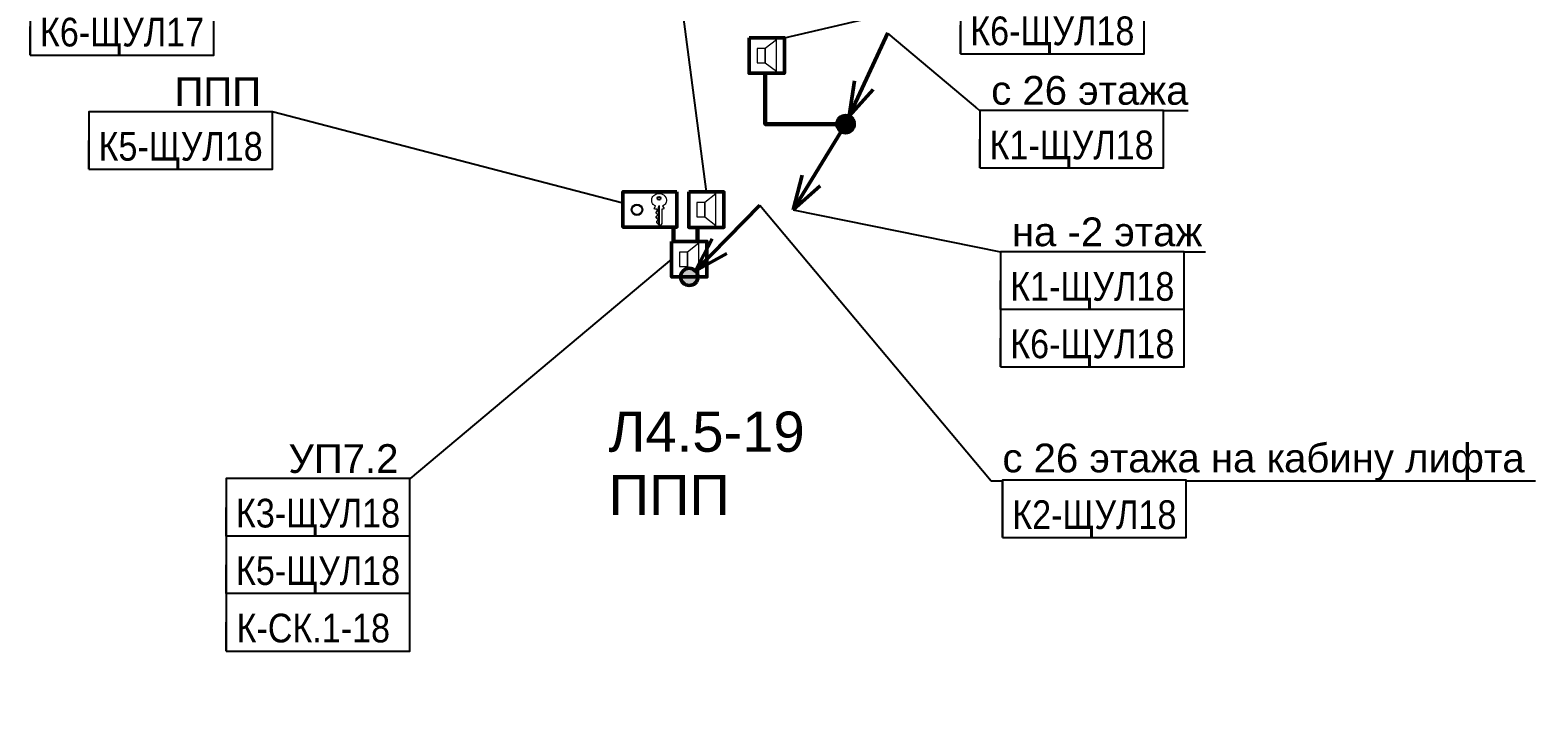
# Model space of a CAD drawing. Header units: millimetres. Extents: x -277772 to 277599, y -59564 to 282085.
# Tile 164 of 190: x 37710 to 50833, y 79464 to 85370. Entities that reach past the tile are written whole.
import ezdxf
from ezdxf import colors
from ezdxf.entities.mleader import LeaderData, LeaderLine
from ezdxf.enums import TextEntityAlignment as Align
from ezdxf.math import Vec2, Vec3

# ---------------------------------------------------------------- set-up
doc = ezdxf.new("R2018")
doc.units = ezdxf.units.MM
doc.set_wipeout_variables(frame=1)
doc.layers.add('UNPLOTTED', color=2, linetype='Continuous', plot=False)
for name, color, linetype, lineweight in [('КИП_выноска', 6, 'Continuous', 25), ('КИП_прибор', 140, 'Continuous', 50), ('КИП_трасса', 3, 'Continuous', 60)]:
    doc.layers.add(name, color=color, linetype=linetype, lineweight=lineweight)
doc.styles.add('CP.Text', font='arial.ttf')
doc.styles.add('GOST 2.304', font='arial.ttf', dxfattribs={"width": 0.85})
doc.linetypes.add('в трубе открыто', pattern='A,10,[133,ltypeshp.shx,S=0.75,R=0,X=-5,Y=2.5],-2.5,[130,ltypeshp.shx,S=2.5,R=-45,X=0,Y=0],-2.5', length=15)

# ---------------------------------------------------------------- blocks, each defined once
blk = doc.blocks.new('*U58')
at = {"color": 0, "linetype": 'Continuous', "lineweight": 30, "ltscale": 75, "width": 0.85, "flags": 104}
blk.add_attdef('ПРИМЕЧАНИЕ_1', text='', height=2.5, dxfattribs=at).set_placement((8, 3.61), align=Align.BOTTOM_CENTER)
at = {"color": 0, "lineweight": 30, "width": 0.85, "flags": 104}
blk.add_attdef('ПРИМЕЧАНИЕ_2', text='', height=2.5, dxfattribs=at).set_placement((8, -7.53), align=Align.BOTTOM_CENTER)
at = {"color": 0, "lineweight": 30, "style": 'GOST 2.304', "width": 0.85}
for tag, p in [('ИМЯ_КАБЕЛЯ_2', (8, -7.5)), ('ИМЯ_КАБЕЛЯ_3', (8, -12.5)), ('ИМЯ_КАБЕЛЯ_4', (8, -17.5)), ('ИМЯ_КАБЕЛЯ_5', (8, -22.5)), ('ИМЯ_КАБЕЛЯ_6', (8, -27.5)), ('ИМЯ_КАБЕЛЯ_7', (8, -32.5)), ('ИМЯ_КАБЕЛЯ_8', (8, -37.5)), ('ИМЯ_КАБЕЛЯ_9', (8, -42.5))]:
    blk.add_attdef(tag, text='', height=2.5, dxfattribs=at).set_placement(p, align=Align.BOTTOM_CENTER)
at = {"linetype": 'Continuous'}
blk.add_wipeout([(0, 2.5), (16, 2.5), (16, -2.5), (0, -2.5)], dxfattribs=at)
at = {"color": 0}
blk.add_line((0, -2.5), (0, 0), dxfattribs=at)
at = {"color": 0, "linetype": 'Continuous'}
blk.add_lwpolyline([(0, -2.5), (16, -2.5), (16, 2.5), (0, 2.5)], close=True, dxfattribs=at)
at = {"color": 0, "lineweight": 30, "style": 'GOST 2.304', "width": 0.85}
blk.add_attdef('ИМЯ_КАБЕЛЯ_1', text='', height=2.5, dxfattribs=at).set_placement((8, -2.5), align=Align.BOTTOM_CENTER)
blk = doc.blocks.new('A$C449d8904')
blk.add_lwpolyline([(0, 309), (0, 0), (307, 0), (307, 309)], close=True)
at = {"lineweight": 18}
for points in [[(237, 17), (237, 292), (140, 216), (140, 91)], [(70, 216), (70, 91), (140, 91), (140, 216)]]:
    blk.add_lwpolyline(points, close=True, dxfattribs=at)
blk = doc.blocks.new('*U98')
at = {"lineweight": 50}
h = blk.add_hatch(color=256, dxfattribs=at)
h.dxf.hatch_style = 1
edge = h.paths.add_edge_path()
edge.add_arc((0, 0), 0.75, 65.1402, 425.1402)
for q in [(3.68, 7.94), (0.76, 3.78), (2.39, 3.02)]:
    blk.add_line((0.32, 0.68), q, dxfattribs=at)
blk.add_circle((0, 0), 0.75, dxfattribs=at)
blk = doc.blocks.new('*U97')
at = {"lineweight": 50}
h = blk.add_hatch(color=256, dxfattribs=at)
h.dxf.hatch_style = 1
edge = h.paths.add_edge_path()
edge.add_arc((0, 0), 0.75, 238.5433, 598.5433)
for p, q in [((-0.39, -0.64), (-4.57, -7.46)), ((-4.57, -7.46), (-3.77, -4.44)), ((-4.57, -7.46), (-2.23, -5.37))]:
    blk.add_line(p, q, dxfattribs=at)
blk.add_circle((0, 0), 0.75, dxfattribs=at)
blk = doc.blocks.new('_None')
blk = doc.blocks.new('A$C5ef3676d')
blk.add_lwpolyline([(0, 470), (307, 470), (307, 0), (0, 0)], close=True)
at = {"lineweight": 18}
for points in [[(284, 309), (135, 309), (119, 315), (292, 315)], [(125, 345), (140, 356), (146, 356), (150, 353), (150, 339), (275, 339), (296, 324), (296, 320), (269, 294), (254, 294), (243, 305), (226, 288), (224, 288)], [(220, 288), (216, 288), (199, 303), (182, 286), (169, 298), (150, 298), (150, 275), (146, 273), (125, 284)]]:
    blk.add_lwpolyline(points, dxfattribs=at)
at = {"lineweight": 25}
blk.add_lwpolyline([(220, 288), (222, 292), (224, 288)], dxfattribs=at)
blk.add_circle((56, 314), 13.8, dxfattribs=at)
at = {"lineweight": 18}
for radius in [49.7, 41.3]:
    blk.add_circle((156, 122), radius, dxfattribs=at)
for points, knots in [([(15, 314), (15, 323), (16, 332), (23, 349), (28, 356), (37, 366), (41, 369), (50, 374), (54, 376), (59, 377)], [0, 0, 0, 0, 0.547336, 0.547336, 1.063434, 1.063434, 1.361474, 1.361474, 1.660846, 1.660846, 1.660846, 1.660846]), ([(59, 252), (53, 253), (46, 256), (35, 265), (30, 271), (22, 282), (19, 288), (16, 301), (15, 307), (15, 314)], [0, 0, 0, 0, 0.417934, 0.417934, 0.875269, 0.875269, 1.256039, 1.256039, 1.653364, 1.653364, 1.653364, 1.653364]), ([(59, 377), (66, 379), (72, 379), (86, 378), (93, 376), (104, 369), (109, 365), (118, 356), (122, 350), (125, 344)], [0, 0, 0, 0, 0.41198, 0.41198, 0.823657, 0.823657, 1.201793, 1.201793, 1.602028, 1.602028, 1.602028, 1.602028]), ([(125, 285), (121, 277), (116, 270), (104, 259), (98, 255), (86, 251), (81, 250), (70, 250), (65, 250), (59, 252)], [0, 0, 0, 0, 0.510094, 0.510094, 0.964236, 0.964236, 1.282131, 1.282131, 1.607848, 1.607848, 1.607848, 1.607848])]:
    blk.add_open_spline(points, degree=3, knots=knots, dxfattribs=at)
blk = doc.blocks.new('*U59')
at = {"color": 0, "linetype": 'Continuous', "lineweight": 30, "ltscale": 75, "width": 0.85, "flags": 104}
blk.add_attdef('ПРИМЕЧАНИЕ_1', text='', height=2.5, dxfattribs=at).set_placement((8, 1.11), align=Align.BOTTOM_CENTER)
at = {"color": 0, "lineweight": 30, "width": 0.85, "flags": 104}
blk.add_attdef('ПРИМЕЧАНИЕ_2', text='', height=2.5, dxfattribs=at).set_placement((8, -10.03), align=Align.BOTTOM_CENTER)
at = {"color": 0, "lineweight": 30, "style": 'GOST 2.304', "width": 0.85}
for tag, p in [('ИМЯ_КАБЕЛЯ_2', (8, -10)), ('ИМЯ_КАБЕЛЯ_3', (8, -15)), ('ИМЯ_КАБЕЛЯ_4', (8, -20)), ('ИМЯ_КАБЕЛЯ_5', (8, -25)), ('ИМЯ_КАБЕЛЯ_6', (8, -30)), ('ИМЯ_КАБЕЛЯ_7', (8, -35)), ('ИМЯ_КАБЕЛЯ_8', (8, -40)), ('ИМЯ_КАБЕЛЯ_9', (8, -45))]:
    blk.add_attdef(tag, text='', height=2.5, dxfattribs=at).set_placement(p, align=Align.BOTTOM_CENTER)
at = {"linetype": 'Continuous'}
blk.add_wipeout([(0, 0), (16, 0), (16, -5), (0, -5)], dxfattribs=at)
at = {"color": 0}
blk.add_line((0, -5), (0, 0), dxfattribs=at)
at = {"color": 0, "linetype": 'Continuous'}
blk.add_lwpolyline([(0, -5), (16, -5), (16, 0), (0, 0)], close=True, dxfattribs=at)
at = {"color": 0, "lineweight": 30, "style": 'GOST 2.304', "width": 0.85}
blk.add_attdef('ИМЯ_КАБЕЛЯ_1', text='', height=2.5, dxfattribs=at).set_placement((8, -5), align=Align.BOTTOM_CENTER)
blk = doc.blocks.new('*U100')
at = {"lineweight": 50}
h = blk.add_hatch(color=256, dxfattribs=at)
h.dxf.hatch_style = 1
edge = h.paths.add_edge_path()
edge.add_arc((0, 0), 0.75, 45.4639, 405.4639)
for q in [(6.14, 6.24), (1.99, 3.3), (3.27, 2.04)]:
    blk.add_line((0.53, 0.53), q, dxfattribs=at)
blk.add_circle((0, 0), 0.75, dxfattribs=at)

msp = doc.modelspace()

# ---------------------------------------------------------------- linework, layer by layer
at = {"layer": 'КИП_трасса', "linetype": 'в трубе открыто', "ltscale": 100}
for p, q in [((43311, 83656), (43311, 83532)), ((43518, 83532), (43518, 83653))]:
    msp.add_line(p, q, dxfattribs=at)
msp.add_lwpolyline([(44808, 84552), (44108, 84552), (44108, 84995)], dxfattribs=at)

# ---------------------------------------------------------------- block references
at = {"layer": 'КИП_выноска'}
ref = msp.add_blockref('*U58', (37710, 85403), dxfattribs=dict(at, xscale=100, yscale=100, zscale=100))
lines = msp.add_mtext('\\W0.8500;', dxfattribs={"layer": '0', "color": 0, "linetype": 'Continuous', "lineweight": 30, "ltscale": 75, "insert": (38510, 85764), "char_height": 2.5, "attachment_point": 1})
ref.add_attrib('ПРИМЕЧАНИЕ_1', '', (38510, 85764), dxfattribs={"flags": 104}).embed_mtext(lines)
ref.add_attrib('ИМЯ_КАБЕЛЯ_1', 'К6-ЩУЛ17', dxfattribs={"layer": '0', "color": 0, "lineweight": 30, "height": 250, "style": 'GOST 2.304', "width": 0.85}).set_placement((38510, 85153), align=Align.BOTTOM_CENTER)
lines = msp.add_mtext('\\W0.8500;', dxfattribs={"layer": '0', "color": 0, "lineweight": 30, "insert": (38510, 84650), "char_height": 2.5, "attachment_point": 1})
ref.add_attrib('ПРИМЕЧАНИЕ_2', '', (38510, 84650), dxfattribs={"flags": 104}).embed_mtext(lines)
at = {"layer": 'КИП_выноска', "xscale": 100, "yscale": 100, "zscale": 100}
for name in ['*U98', '*U97']:
    msp.add_blockref(name, (44808, 84552), dxfattribs=at)
at = {"layer": 'КИП_прибор'}
for p in [(43968, 84995), (43442, 83653)]:
    msp.add_blockref('A$C449d8904', p, dxfattribs=at)
at = {"layer": 'КИП_прибор', "rotation": 270}
msp.add_blockref('A$C5ef3676d', (42870, 83963), dxfattribs=at)

# ---------------------------------------------------------------- texts
at = {"layer": 'UNPLOTTED', "style": 'CP.Text'}
for s, p in [('Л4.5-19', (42745, 81701)), ('ППП', (42745, 81150))]:
    msp.add_text(s, height=350, dxfattribs=at).set_placement(p)

# ---------------------------------------------------------------- next in the draw order: leaders
at = {"layer": 'КИП_выноска'}
ml = msp.add_multileader_mtext('Standard', dxfattribs=at)
ml.set_content('ПУЭП-Н', color=256, style='CP.Text')
ml.set_leader_properties(color=256, linetype='ByLayer', lineweight=-1)
ml.set_arrow_properties(name='NONE')
ml.build(insert=Vec2(0, 0))
ml.multileader.update_dxf_attribs({"has_dogleg": 0, "text_left_attachment_type": 6, "text_right_attachment_type": 6, "dogleg_length": 0.5, "arrow_head_size": 300})
ctx = ml.context
ctx.base_point, ctx.char_height, ctx.arrow_head_size, ctx.landing_gap_size, ctx.plane_origin = Vec3(45807, 85664), 250, 300, 100, Vec3(48439, 83004)
ctx.left_attachment, ctx.right_attachment = 6, 6
notes = []
notes.append((ctx, [(0, (1, 1, 0), (45806, 85664), (1, 0), 0.5, [(0, [(44275, 85304)], 0, [])])]))
ctx.mtext.insert, ctx.mtext.width, ctx.mtext.flow_direction = Vec3(45907, 85964), 1055.69, 5
ctx.mtext.has_bg_fill, ctx.mtext.bg_color, ctx.mtext.bg_scale_factor, ctx.mtext.bg_transparency, ctx.mtext.use_window_bg_color = 1, -1027028792, 1.5, 0, 1
ml = msp.add_multileader_mtext('Standard', dxfattribs=at)
ml.set_content('ППП', color=256, style='CP.Text')
ml.set_leader_properties(color=256, linetype='ByLayer', lineweight=-1)
ml.set_arrow_properties(name='NONE')
ml.build(insert=Vec2(0, 0))
ml.multileader.update_dxf_attribs({"has_dogleg": 0, "text_left_attachment_type": 6, "text_right_attachment_type": 6, "dogleg_length": 0.5, "arrow_head_size": 300})
ctx = ml.context
ctx.base_point, ctx.char_height, ctx.arrow_head_size, ctx.landing_gap_size, ctx.plane_origin = Vec3(38921, 84659), 250, 300, 100, Vec3(40744, 81999)
ctx.left_attachment, ctx.right_attachment, ctx.text_align_type = 6, 6, 2
notes.append((ctx, [(1, (1, 1, 0), (39821, 84659), (-1, 0), 0.5, [(0, [(42870, 83865)], 0, [])])]))
ctx.mtext.insert, ctx.mtext.width, ctx.mtext.alignment, ctx.mtext.flow_direction = Vec3(39720, 84959), 1055.69, 3, 5
ctx.mtext.has_bg_fill, ctx.mtext.bg_color, ctx.mtext.bg_scale_factor, ctx.mtext.bg_transparency, ctx.mtext.use_window_bg_color = 1, -1027028792, 1.5, 0, 1
ml = msp.add_multileader_mtext('Standard', dxfattribs=at)
ml.set_content('УП7.2', color=256, style='CP.Text')
ml.set_leader_properties(color=256, linetype='ByLayer', lineweight=-1)
ml.set_arrow_properties(name='NONE')
ml.build(insert=Vec2(0, 0))
ml.multileader.update_dxf_attribs({"has_dogleg": 0, "text_left_attachment_type": 6, "text_right_attachment_type": 6, "dogleg_length": 0.5, "arrow_head_size": 300})
ctx = ml.context
ctx.base_point, ctx.char_height, ctx.arrow_head_size, ctx.landing_gap_size, ctx.plane_origin = Vec3(39878, 81467), 250, 300, 100, Vec3(46565, 80866)
ctx.left_attachment, ctx.right_attachment, ctx.text_align_type = 6, 6, 2
notes.append((ctx, [(1, (1, 1, 0), (41017, 81467), (-1, 0), 0.5, [(0, [(43293, 83377)], 0, [])])]))
ctx.mtext.insert, ctx.mtext.width, ctx.mtext.alignment, ctx.mtext.flow_direction = Vec3(40916, 81767), 1055.69, 3, 5
ctx.mtext.has_bg_fill, ctx.mtext.bg_color, ctx.mtext.bg_scale_factor, ctx.mtext.bg_transparency, ctx.mtext.use_window_bg_color = 1, -1027028792, 1.5, 0, 1
for ctx, leaders in notes:
    for number, flags, end, landing, length, lines in leaders:
        leader = LeaderData()
        leader.index, (leader.has_last_leader_line, leader.has_dogleg_vector, leader.attachment_direction) = number, flags
        leader.last_leader_point, leader.dogleg_vector, leader.dogleg_length = Vec3(end), Vec3(landing), length
        for number, points, colour, breaks in lines:
            line = LeaderLine()
            line.index, line.vertices, line.color, line.breaks = number, Vec3.list(points), colors.encode_raw_color(colour), breaks
            leader.lines.append(line)
        ctx.leaders.append(leader)

# ---------------------------------------------------------------- next in the draw order: block references
ref = msp.add_blockref('*U58', (45807, 85414), dxfattribs=dict(at, xscale=100, yscale=100, zscale=100))
lines = msp.add_mtext('\\W0.8500;', dxfattribs={"layer": '0', "color": 0, "linetype": 'Continuous', "lineweight": 30, "ltscale": 75, "insert": (46607, 85775), "char_height": 2.5, "attachment_point": 1})
ref.add_attrib('ПРИМЕЧАНИЕ_1', '', (46607, 85775), dxfattribs={"flags": 104}).embed_mtext(lines)
ref.add_attrib('ИМЯ_КАБЕЛЯ_1', 'К6-ЩУЛ18', dxfattribs={"layer": '0', "color": 0, "lineweight": 30, "height": 250, "style": 'GOST 2.304', "width": 0.85}).set_placement((46607, 85164), align=Align.BOTTOM_CENTER)
lines = msp.add_mtext('\\W0.8500;', dxfattribs={"layer": '0', "color": 0, "lineweight": 30, "insert": (46607, 84661), "char_height": 2.5, "attachment_point": 1})
ref.add_attrib('ПРИМЕЧАНИЕ_2', '', (46607, 84661), dxfattribs={"flags": 104}).embed_mtext(lines)
ref = msp.add_blockref('*U58', (38220, 84409), dxfattribs=dict(at, xscale=100, yscale=100, zscale=100))
lines = msp.add_mtext('\\W0.8500;', dxfattribs={"layer": '0', "color": 0, "linetype": 'Continuous', "lineweight": 30, "ltscale": 75, "insert": (39020, 84770), "char_height": 2.5, "attachment_point": 1})
ref.add_attrib('ПРИМЕЧАНИЕ_1', '', (39020, 84770), dxfattribs={"flags": 104}).embed_mtext(lines)
ref.add_attrib('ИМЯ_КАБЕЛЯ_1', 'К5-ЩУЛ18', dxfattribs={"layer": '0', "color": 0, "lineweight": 30, "height": 250, "style": 'GOST 2.304', "width": 0.85}).set_placement((39020, 84159), align=Align.BOTTOM_CENTER)
lines = msp.add_mtext('\\W0.8500;', dxfattribs={"layer": '0', "color": 0, "lineweight": 30, "insert": (39020, 83656), "char_height": 2.5, "attachment_point": 1})
ref.add_attrib('ПРИМЕЧАНИЕ_2', '', (39020, 83656), dxfattribs={"flags": 104}).embed_mtext(lines)
ref = msp.add_blockref('*U58', (39416, 81217), dxfattribs=dict(at, xscale=100, yscale=100, zscale=100))
lines = msp.add_mtext('\\W0.8500;', dxfattribs={"layer": '0', "color": 0, "linetype": 'Continuous', "lineweight": 30, "ltscale": 75, "insert": (40216, 81578), "char_height": 2.5, "attachment_point": 1})
ref.add_attrib('ПРИМЕЧАНИЕ_1', '', (40216, 81578), dxfattribs={"flags": 104}).embed_mtext(lines)
ref.add_attrib('ИМЯ_КАБЕЛЯ_1', 'К3-ЩУЛ18', dxfattribs={"layer": '0', "color": 0, "lineweight": 30, "height": 250, "style": 'GOST 2.304', "width": 0.85}).set_placement((40216, 80967), align=Align.BOTTOM_CENTER)
lines = msp.add_mtext('\\W0.8500;', dxfattribs={"layer": '0', "color": 0, "lineweight": 30, "insert": (40216, 80464), "char_height": 2.5, "attachment_point": 1})
ref.add_attrib('ПРИМЕЧАНИЕ_2', '', (40216, 80464), dxfattribs={"flags": 104}).embed_mtext(lines)
at = {"layer": 'КИП_прибор'}
msp.add_blockref('A$C449d8904', (43293, 83223), dxfattribs=at)

# ---------------------------------------------------------------- next in the draw order: leaders
at = {"layer": 'КИП_выноска'}
ml = msp.add_multileader_mtext('Standard', dxfattribs=at)
ml.set_content('МПС', color=256, style='CP.Text')
ml.set_leader_properties(color=256, linetype='ByLayer', lineweight=-1)
ml.set_arrow_properties(name='NONE')
ml.build(insert=Vec2(0, 0))
ml.multileader.update_dxf_attribs({"has_dogleg": 0, "text_left_attachment_type": 6, "text_right_attachment_type": 6, "dogleg_length": 0.5, "arrow_head_size": 300})
ctx = ml.context
ctx.base_point, ctx.char_height, ctx.arrow_head_size, ctx.landing_gap_size, ctx.plane_origin = Vec3(43277, 86397), 250, 300, 100, Vec3(45801, 83737)
ctx.left_attachment, ctx.right_attachment = 6, 6
notes = []
notes.append((ctx, [(0, (1, 1, 0), (43276, 86397), (1, 0), 0.5, [(0, [(43596, 83962)], 0, [])])]))
ctx.mtext.insert, ctx.mtext.width, ctx.mtext.flow_direction = Vec3(43377, 86697), 1055.69, 5
ctx.mtext.has_bg_fill, ctx.mtext.bg_color, ctx.mtext.bg_scale_factor, ctx.mtext.bg_transparency, ctx.mtext.use_window_bg_color = 1, -1027028792, 1.5, 0, 1
for ctx, leaders in notes:
    for number, flags, end, landing, length, lines in leaders:
        leader = LeaderData()
        leader.index, (leader.has_last_leader_line, leader.has_dogleg_vector, leader.attachment_direction) = number, flags
        leader.last_leader_point, leader.dogleg_vector, leader.dogleg_length = Vec3(end), Vec3(landing), length
        for number, points, colour, breaks in lines:
            line = LeaderLine()
            line.index, line.vertices, line.color, line.breaks = number, Vec3.list(points), colors.encode_raw_color(colour), breaks
            leader.lines.append(line)
        ctx.leaders.append(leader)

# ---------------------------------------------------------------- next in the draw order: block references
ref = msp.add_blockref('*U58', (39416, 80717), dxfattribs=dict(at, xscale=100, yscale=100, zscale=100))
lines = msp.add_mtext('\\W0.8500;', dxfattribs={"layer": '0', "color": 0, "linetype": 'Continuous', "lineweight": 30, "ltscale": 75, "insert": (40216, 81078), "char_height": 2.5, "attachment_point": 1})
ref.add_attrib('ПРИМЕЧАНИЕ_1', '', (40216, 81078), dxfattribs={"flags": 104}).embed_mtext(lines)
ref.add_attrib('ИМЯ_КАБЕЛЯ_1', 'К5-ЩУЛ18', dxfattribs={"layer": '0', "color": 0, "lineweight": 30, "height": 250, "style": 'GOST 2.304', "width": 0.85}).set_placement((40216, 80467), align=Align.BOTTOM_CENTER)
lines = msp.add_mtext('\\W0.8500;', dxfattribs={"layer": '0', "color": 0, "lineweight": 30, "insert": (40216, 79964), "char_height": 2.5, "attachment_point": 1})
ref.add_attrib('ПРИМЕЧАНИЕ_2', '', (40216, 79964), dxfattribs={"flags": 104}).embed_mtext(lines)

# ---------------------------------------------------------------- next in the draw order: leaders
ml = msp.add_multileader_mtext('Standard', dxfattribs=at)
ml.set_content('с 26 этажа', color=256, style='CP.Text')
ml.set_leader_properties(color=256, linetype='ByLayer', lineweight=-1)
ml.set_arrow_properties(name='NONE')
ml.build(insert=Vec2(0, 0))
ml.multileader.update_dxf_attribs({"has_dogleg": 0, "text_left_attachment_type": 6, "text_right_attachment_type": 6, "dogleg_length": 0.5, "arrow_head_size": 300})
ctx = ml.context
ctx.base_point, ctx.char_height, ctx.arrow_head_size, ctx.landing_gap_size, ctx.plane_origin = Vec3(45975, 84671), 250, 300, 100, Vec3(48896, 82011)
ctx.left_attachment, ctx.right_attachment = 6, 6
notes = []
notes.append((ctx, [(0, (1, 1, 0), (45974, 84671), (1, 0), 0.5, [(0, [(45174, 85340)], 0, [])])]))
ctx.mtext.insert, ctx.mtext.width, ctx.mtext.flow_direction = Vec3(46075, 84971), 1746.06, 5
ctx.mtext.has_bg_fill, ctx.mtext.bg_color, ctx.mtext.bg_scale_factor, ctx.mtext.bg_transparency, ctx.mtext.use_window_bg_color = 1, -1027028792, 1.5, 0, 1
for ctx, leaders in notes:
    for number, flags, end, landing, length, lines in leaders:
        leader = LeaderData()
        leader.index, (leader.has_last_leader_line, leader.has_dogleg_vector, leader.attachment_direction) = number, flags
        leader.last_leader_point, leader.dogleg_vector, leader.dogleg_length = Vec3(end), Vec3(landing), length
        for number, points, colour, breaks in lines:
            line = LeaderLine()
            line.index, line.vertices, line.color, line.breaks = number, Vec3.list(points), colors.encode_raw_color(colour), breaks
            leader.lines.append(line)
        ctx.leaders.append(leader)

# ---------------------------------------------------------------- next in the draw order: block references
ref = msp.add_blockref('*U58', (45975, 84421), dxfattribs=dict(at, xscale=100, yscale=100, zscale=100))
lines = msp.add_mtext('\\W0.8500;', dxfattribs={"layer": '0', "color": 0, "linetype": 'Continuous', "lineweight": 30, "ltscale": 75, "insert": (46775, 84782), "char_height": 2.5, "attachment_point": 1})
ref.add_attrib('ПРИМЕЧАНИЕ_1', '', (46775, 84782), dxfattribs={"flags": 104}).embed_mtext(lines)
ref.add_attrib('ИМЯ_КАБЕЛЯ_1', 'К1-ЩУЛ18', dxfattribs={"layer": '0', "color": 0, "lineweight": 30, "height": 250, "style": 'GOST 2.304', "width": 0.85}).set_placement((46775, 84171), align=Align.BOTTOM_CENTER)
lines = msp.add_mtext('\\W0.8500;', dxfattribs={"layer": '0', "color": 0, "lineweight": 30, "insert": (46775, 83668), "char_height": 2.5, "attachment_point": 1})
ref.add_attrib('ПРИМЕЧАНИЕ_2', '', (46775, 83668), dxfattribs={"flags": 104}).embed_mtext(lines)
ref = msp.add_blockref('*U58', (39416, 80217), dxfattribs=dict(at, xscale=100, yscale=100, zscale=100))
lines = msp.add_mtext('\\W0.8500;', dxfattribs={"layer": '0', "color": 0, "linetype": 'Continuous', "lineweight": 30, "ltscale": 75, "insert": (40216, 80578), "char_height": 2.5, "attachment_point": 1})
ref.add_attrib('ПРИМЕЧАНИЕ_1', '', (40216, 80578), dxfattribs={"flags": 104}).embed_mtext(lines)
ref.add_attrib('ИМЯ_КАБЕЛЯ_1', 'К-СК.1-18 ', dxfattribs={"layer": '0', "color": 0, "lineweight": 30, "height": 250, "style": 'GOST 2.304', "width": 0.85}).set_placement((40216, 79967), align=Align.BOTTOM_CENTER)
lines = msp.add_mtext('\\W0.8500;', dxfattribs={"layer": '0', "color": 0, "lineweight": 30, "insert": (40216, 79464), "char_height": 2.5, "attachment_point": 1})
ref.add_attrib('ПРИМЕЧАНИЕ_2', '', (40216, 79464), dxfattribs={"flags": 104}).embed_mtext(lines)

# ---------------------------------------------------------------- next in the draw order: leaders
ml = msp.add_multileader_mtext('Standard', dxfattribs=at)
ml.set_content('на -2 этаж', color=256, style='CP.Text')
ml.set_leader_properties(color=256, linetype='ByLayer', lineweight=-1)
ml.set_arrow_properties(name='NONE')
ml.build(insert=Vec2(0, 0))
ml.multileader.update_dxf_attribs({"has_dogleg": 0, "text_left_attachment_type": 6, "text_right_attachment_type": 6, "dogleg_length": 0.5, "arrow_head_size": 300})
ctx = ml.context
ctx.base_point, ctx.char_height, ctx.arrow_head_size, ctx.landing_gap_size, ctx.plane_origin = Vec3(46155, 83440), 250, 300, 100, Vec3(48679, 80780)
ctx.left_attachment, ctx.right_attachment = 6, 6
notes = []
notes.append((ctx, [(0, (1, 1, 0), (46155, 83440), (1, 0), 0.5, [(0, [(44352, 83805)], 0, [])])]))
ctx.mtext.insert, ctx.mtext.width, ctx.mtext.flow_direction = Vec3(46255, 83740), 1765.31, 5
ctx.mtext.has_bg_fill, ctx.mtext.bg_color, ctx.mtext.bg_scale_factor, ctx.mtext.bg_transparency, ctx.mtext.use_window_bg_color = 1, -1027028792, 1.5, 0, 1
for ctx, leaders in notes:
    for number, flags, end, landing, length, lines in leaders:
        leader = LeaderData()
        leader.index, (leader.has_last_leader_line, leader.has_dogleg_vector, leader.attachment_direction) = number, flags
        leader.last_leader_point, leader.dogleg_vector, leader.dogleg_length = Vec3(end), Vec3(landing), length
        for number, points, colour, breaks in lines:
            line = LeaderLine()
            line.index, line.vertices, line.color, line.breaks = number, Vec3.list(points), colors.encode_raw_color(colour), breaks
            leader.lines.append(line)
        ctx.leaders.append(leader)

# ---------------------------------------------------------------- next in the draw order: block references
ref = msp.add_blockref('*U58', (46155, 83190), dxfattribs=dict(at, xscale=100, yscale=100, zscale=100))
lines = msp.add_mtext('\\W0.8500;', dxfattribs={"layer": '0', "color": 0, "linetype": 'Continuous', "lineweight": 30, "ltscale": 75, "insert": (46955, 83551), "char_height": 2.5, "attachment_point": 1})
ref.add_attrib('ПРИМЕЧАНИЕ_1', '', (46955, 83551), dxfattribs={"flags": 104}).embed_mtext(lines)
ref.add_attrib('ИМЯ_КАБЕЛЯ_1', 'К1-ЩУЛ18', dxfattribs={"layer": '0', "color": 0, "lineweight": 30, "height": 250, "style": 'GOST 2.304', "width": 0.85}).set_placement((46955, 82940), align=Align.BOTTOM_CENTER)
lines = msp.add_mtext('\\W0.8500;', dxfattribs={"layer": '0', "color": 0, "lineweight": 30, "insert": (46955, 82437), "char_height": 2.5, "attachment_point": 1})
ref.add_attrib('ПРИМЕЧАНИЕ_2', '', (46955, 82437), dxfattribs={"flags": 104}).embed_mtext(lines)

# ---------------------------------------------------------------- next in the draw order: block references
ref = msp.add_blockref('*U58', (46155, 82690), dxfattribs=dict(at, xscale=100, yscale=100, zscale=100))
lines = msp.add_mtext('\\W0.8500;', dxfattribs={"layer": '0', "color": 0, "linetype": 'Continuous', "lineweight": 30, "ltscale": 75, "insert": (46955, 83051), "char_height": 2.5, "attachment_point": 1})
ref.add_attrib('ПРИМЕЧАНИЕ_1', '', (46955, 83051), dxfattribs={"flags": 104}).embed_mtext(lines)
ref.add_attrib('ИМЯ_КАБЕЛЯ_1', 'К6-ЩУЛ18', dxfattribs={"layer": '0', "color": 0, "lineweight": 30, "height": 250, "style": 'GOST 2.304', "width": 0.85}).set_placement((46955, 82440), align=Align.BOTTOM_CENTER)
lines = msp.add_mtext('\\W0.8500;', dxfattribs={"layer": '0', "color": 0, "lineweight": 30, "insert": (46955, 81937), "char_height": 2.5, "attachment_point": 1})
ref.add_attrib('ПРИМЕЧАНИЕ_2', '', (46955, 81937), dxfattribs={"flags": 104}).embed_mtext(lines)

# ---------------------------------------------------------------- next in the draw order: leaders
ml = msp.add_multileader_mtext('Standard', dxfattribs=at)
ml.set_content('с 26 этажа на кабину лифта', color=256, style='CP.Text')
ml.set_leader_properties(color=256, linetype='ByLayer', lineweight=-1)
ml.set_arrow_properties(name='NONE')
ml.build(insert=Vec2(0, 0))
ml.multileader.update_dxf_attribs({"has_dogleg": 0, "text_left_attachment_type": 6, "text_right_attachment_type": 6, "dogleg_length": 0.5, "arrow_head_size": 300})
ctx = ml.context
ctx.base_point, ctx.char_height, ctx.arrow_head_size, ctx.landing_gap_size, ctx.plane_origin = Vec3(46073, 81448), 250, 300, 100, Vec3(51808, 79722)
ctx.left_attachment, ctx.right_attachment = 6, 6
notes = []
notes.append((ctx, [(0, (1, 1, 0), (46073, 81448), (1, 0), 0.5, [(0, [(44060, 83847)], 0, [])])]))
ctx.mtext.insert, ctx.mtext.width, ctx.mtext.flow_direction = Vec3(46173, 81772), 4659.57, 5
ctx.mtext.has_bg_fill, ctx.mtext.bg_color, ctx.mtext.bg_scale_factor, ctx.mtext.bg_transparency, ctx.mtext.use_window_bg_color = 1, -1027028792, 1.5, 0, 1
for ctx, leaders in notes:
    for number, flags, end, landing, length, lines in leaders:
        leader = LeaderData()
        leader.index, (leader.has_last_leader_line, leader.has_dogleg_vector, leader.attachment_direction) = number, flags
        leader.last_leader_point, leader.dogleg_vector, leader.dogleg_length = Vec3(end), Vec3(landing), length
        for number, points, colour, breaks in lines:
            line = LeaderLine()
            line.index, line.vertices, line.color, line.breaks = number, Vec3.list(points), colors.encode_raw_color(colour), breaks
            leader.lines.append(line)
        ctx.leaders.append(leader)

# ---------------------------------------------------------------- next in the draw order: block references
at = {"layer": 'КИП_выноска', "xscale": 100, "yscale": 100, "zscale": 100}
msp.add_blockref('*U100', (43447, 83223), dxfattribs=at)
at = {"layer": 'КИП_выноска'}
ref = msp.add_blockref('*U59', (46173, 81454), dxfattribs=dict(at, xscale=100, yscale=100, zscale=100))
lines = msp.add_mtext('\\W0.8500;', dxfattribs={"layer": '0', "color": 0, "linetype": 'Continuous', "lineweight": 30, "ltscale": 75, "insert": (46973, 81565), "char_height": 2.5, "attachment_point": 1})
ref.add_attrib('ПРИМЕЧАНИЕ_1', '', (46973, 81565), dxfattribs={"flags": 104}).embed_mtext(lines)
ref.add_attrib('ИМЯ_КАБЕЛЯ_1', 'К2-ЩУЛ18', dxfattribs={"layer": '0', "color": 0, "lineweight": 30, "height": 250, "style": 'GOST 2.304', "width": 0.85}).set_placement((46973, 80954), align=Align.BOTTOM_CENTER)
lines = msp.add_mtext('\\W0.8500;', dxfattribs={"layer": '0', "color": 0, "lineweight": 30, "insert": (46973, 80451), "char_height": 2.5, "attachment_point": 1})
ref.add_attrib('ПРИМЕЧАНИЕ_2', '', (46973, 80451), dxfattribs={"flags": 104}).embed_mtext(lines)

doc.saveas('drawing.dxf')
